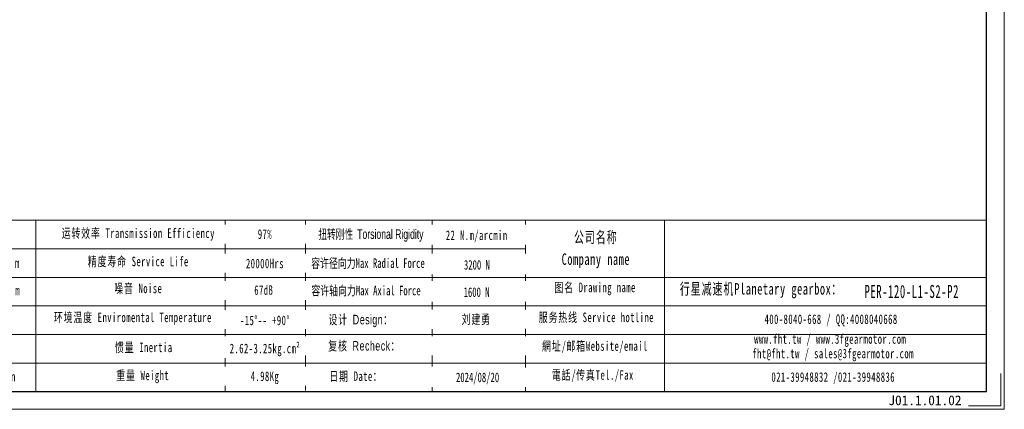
# Model space of a CAD drawing. Header units: millimetres. Extents: x 0 to 307, y 0 to 217.
# Tile 2 of 4: x 105 to 307, y 0 to 80. Entities that reach past the tile are written whole.
import ezdxf

# ---------------------------------------------------------------- set-up
doc = ezdxf.new("R2010")
doc.units = ezdxf.units.MM
doc.layers.add('6文字层', color=3, linetype='Continuous')
doc.layers.add('SLD-0', color=7, linetype='Continuous', lineweight=18)
doc.layers.add('图框_外框线', color=7, linetype='Continuous', lineweight=18)
doc.styles.add('标准', font='txt', dxfattribs={"width": 0.667})
doc.styles.add('样式 1', font='txt')

msp = doc.modelspace()

# ---------------------------------------------------------------- linework, layer by layer
at = {"layer": 'SLD-0'}
for p, q in [((108.357773, 38.697956), (108.357773, 3.654725)), ((147.148549, 38.697956), (147.148549, 3.650738))]:
    msp.add_line(p, q, dxfattribs=at)
at = {"layer": '图框_外框线'}
for p, q in [((27.088923, 38.697956), (303.011279, 38.697956)), ((208.605128, 38.697956), (208.605128, 3.650738)), ((237.094788, 38.697956), (237.094788, 3.650738)), ((53.531095, 32.850314), (208.605128, 32.850314)), ((27.088923, 27.002672), (303.011279, 27.002672)), ((53.531095, 21.15503), (303.011279, 21.15503)), ((53.531095, 9.459746), (303.011279, 9.459746))]:
    msp.add_line(p, q, dxfattribs=at)
at = {"layer": '图框_外框线', "color": 3}
msp.add_lwpolyline([(0, 0), (306.662018, 0), (306.662018, 216.853855), (0, 216.853855)], close=True, dxfattribs=at)
at = {"layer": '图框_外框线', "color": 3, "lineweight": 25}
msp.add_lwpolyline([(18.253692, 3.650738), (303.011279, 3.650738), (303.011279, 213.203117), (18.253692, 213.203117)], close=True, dxfattribs=at)
at = {"layer": '图框_外框线', "color": 3}
msp.add_lwpolyline([(305.93187, 7.301477), (305.93187, 0.730148), (299.360541, 0.730148)], dxfattribs=at)

# ---------------------------------------------------------------- texts
at = {"layer": '6文字层', "insert": (282.929515, 2.842845), "char_height": 2, "width": 43.30442304, "attachment_point": 1, "style": '样式 1'}
msp.add_mtext('J01.1.01.0{\\f宋体|b0|i0|c0|p2;2}', dxfattribs=at)
at = {"layer": 'SLD-0', "color": 1, "attachment_point": 2, "line_spacing_factor": 1.15057, "style": '标准'}
for s, insert, char_height, width in [('\\T1.1;运转效率 Transmission Efficiency', (129.353011, 37.030117), 1.94921399, 33.12407156), ('\\T1.1;97%', (155.28893, 36.831065), 1.949214, 24.92788241), ('\\T1.1;公司名称\\PCompany name', (223.030649, 36.38942), 2.33905679, 30.28348215), ('\\T1.1;141-165N·m', (99.735807, 30.905694), 1.94921399, 16.1446076), ('\\T1.1;精度寿命 Service Life', (129.353011, 31.237133), 1.94921399, 26.0000416), ('\\T1.1;20000Hrs', (155.28893, 30.823373), 1.94921399, 24.92788241), ('\\T1.1;图名 Drawing name', (222.870764, 25.924742), 1.94921399, 24.92788241), ('\\T1.1;423-495N·m', (99.804975, 25.30671), 1.94921399, 19.3858206), ('\\T1.1;噪音 Noise', (129.353011, 25.723332), 1.94921399, 17.19976718), ('\\T1.1;67dB', (155.048891, 25.382423), 1.949214, 12.86251908), ('\\T1.1;  行星减速机Planetary gearbox：', (255.690655, 25.825893), 2.33905679, 36.78784322), ('\\T1.1;\\pxt5;{\\fSimSun|b1|i0|c134|p2;\\W0.605;PER-120-L1-S2-P2}', (287.70379, 25.45407), 2.673, 25.40831529), ('{\\T1.1;环境温度 Enviromental Temperature}', (128.23552, 19.790758), 1.94921399, 65.021285), ('\\T1.1;-15%%D-- +90%%D', (155.28893, 19.183675), 1.94921399, 16.7208979), ('\\T1.1;服务热线 Service hotline', (223.147176, 19.795479), 1.94921399, 27.77205576), ('\\T1.1;400-8040-668 / QQ:4008040668', (271.196038, 19.423029), 1.94921399, 56.75216298), ('\\T1.1;網址/邮箱Website/email', (222.843665, 13.922802), 1.94921399, 28.90809603), ('\\T1.1;www.fht.tw / www.3fgearmotor.com ', (271.01631, 15.363079), 1.94921399, 56.81605021), ('\\T1.1;\\pxt12;fht@fht.tw / sales@3fgearmotor.com ', (271.610353, 12.394941), 1.94921399, 56.81605021), ('\\T1.1;重量 Weight', (130.260981, 7.925615), 1.94921399, 15.1567081), ('\\T1.1;電話/传真Tel./Fax', (222.406954, 8.004338), 1.94921399, 29.2557757), ('\\T1.1;≤11arcmin ', (99.408609, 7.672458), 1.94921399, 14.99429757), ('\\T1.1;4.98Kg', (155.28893, 7.736708), 1.94921399, 13.04190567), ('\\T1.1;021-39948832 /021-39948836 ', (271.630734, 7.578157), 1.94921399, 43.38335232)]:
    msp.add_mtext(s, dxfattribs=dict(at, insert=insert, char_height=char_height, width=width))

# ---------------------------------------------------------------- next in the draw order: texts
at = {"layer": 'SLD-0', "color": 1, "insert": (155.28893, 13.43674), "char_height": 1.94921399, "width": 65.021285, "attachment_point": 2, "line_spacing_factor": 1.15057, "style": '标准', "bg_fill": 2}
msp.add_mtext('{\\T1.1;\\f宋体|b0|i0|c0|p2;2.62-3.25\\f宋体|b0|i0|c134|p2;kg.cm²}', dxfattribs=at)

# ---------------------------------------------------------------- next in the draw order: linework, layer by layer
at = {"layer": '图框_外框线'}
for p, q in [((163.568103, 38.697956), (163.568103, 3.845141)), ((189.545819, 38.697956), (189.545819, 3.650738)), ((53.531095, 15.307388), (303.011279, 15.307388))]:
    msp.add_line(p, q, dxfattribs=at)

# ---------------------------------------------------------------- next in the draw order: texts
at = {"layer": 'SLD-0', "color": 1, "insert": (130.470507, 13.648801), "char_height": 1.94921399, "width": 17.60969008, "attachment_point": 2, "line_spacing_factor": 1.15057, "style": '标准'}
msp.add_mtext('\\T1.1;惯量 Inertia', dxfattribs=at)

# ---------------------------------------------------------------- next in the draw order: texts
at = {"layer": 'SLD-0', "color": 1, "char_height": 1.94921399, "width": 65.021285, "attachment_point": 2, "style": '标准', "bg_fill": 2}
for s, insert in [('{\\T1.1;22 N.m/arcmin}', (198.636034, 36.602313)), ('{\\f宋体|b0|i0|c134|p2;容许径向力Max Radial Force}', (176.38413, 30.892836)), ('{\\f宋体|b0|i0|c134|p2;容许轴向力Max Axial Force}', (175.981557, 25.280851)), ('{\\fSimSun|b0|i0|c134|p2;\\T1.1;设计 \\fArial|b0|i0|c0|p34;Design\\fSimSun|b0|i0|c134|p2;：}', (174.891638, 19.341413)), ('{\\fSimSun|b0|i0|c134|p2;\\T1.1;复核 \\fArial|b0|i0|c0|p34;Recheck\\fSimSun|b0|i0|c134|p2;：}', (175.624524, 13.969046)), ('{\\T1.1;日期 Date：}', (173.917575, 7.742662))]:
    msp.add_mtext(s, dxfattribs=dict(at, insert=insert))

# ---------------------------------------------------------------- next in the draw order: texts
at = {"layer": 'SLD-0', "color": 1, "width": 65.021285, "attachment_point": 2, "style": '标准', "bg_fill": 2}
for s, insert, char_height in [('{\\f宋体|b0|i0|c134|p2;\\W0.65;扭转刚性 \\fArial|b0|i0|c0|p34;Torsional Rigidity}', (176.989882, 36.835097), 1.94921399), ('{\\fSimSun|b1|i0|c0|p2;320\\fSimSun|b1|i0|c134|p2;0 N}', (198.685391, 30.546803), 1.94921399), ('{\\fSimSun|b1|i0|c0|p2;1\\fSimSun|b1|i0|c134|p2;6\\fSimSun|b1|i0|c0|p2;0\\fSimSun|b1|i0|c134|p2;0 N}', (198.619084, 24.958812), 1.94921399), ('{\\fSimSun|b0|i0|c134|p2;\\T1.1;刘建勇 }', (198.567361, 19.405639), 1.94921399), ('2024/08/20', (198.821185, 7.514584), 1.949214)]:
    msp.add_mtext(s, dxfattribs=dict(at, insert=insert, char_height=char_height))

doc.saveas('drawing.dxf')
